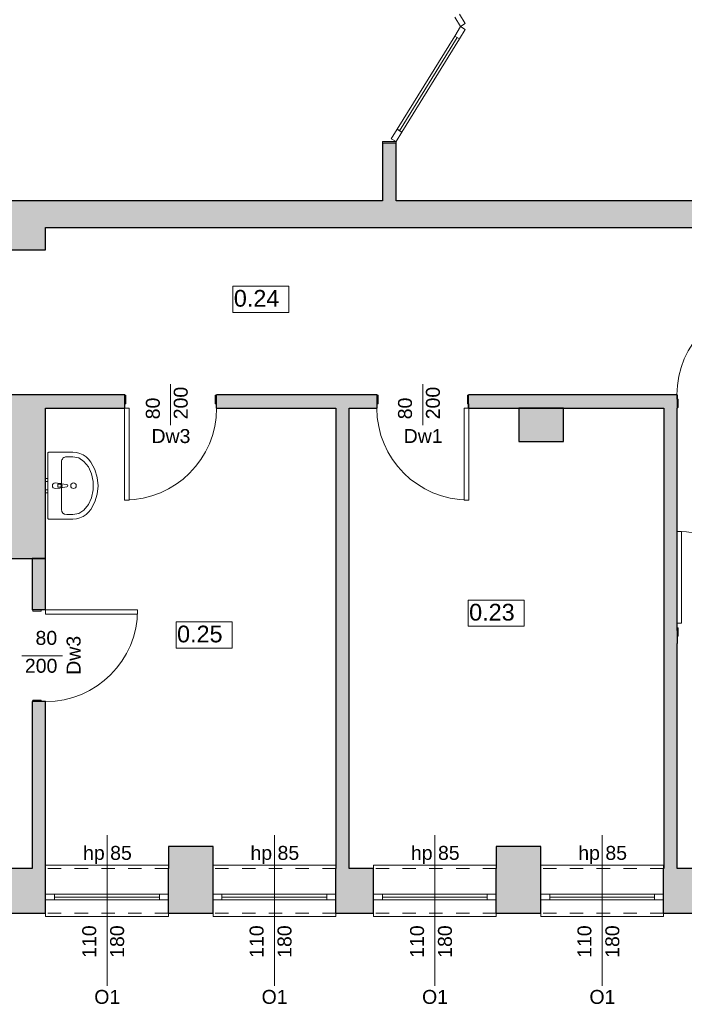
# Model space of a CAD drawing. Header units: centimetres. Extents: x -25572 to 23555, y -2435 to 15405.
# Tile 116 of 134: x 9625 to 10221, y 7419 to 8302. Entities that reach past the tile are written whole.
import ezdxf

# ---------------------------------------------------------------- set-up
doc = ezdxf.new("R2010")
doc.units = ezdxf.units.CM
doc.header["$MEASUREMENT"] = 0
doc.linetypes.add('Przerywana', pattern=[24, 12, -12])
for name, color, linetype, lineweight in [('Nowe_0_Nr_pióra__75', 6, 'Continuous', 15), ('Nowe_210-A Pomieszczenia_Nr_pióra__41', 7, 'Continuous', 15), ('Nowe_220-A Ściany_Nr_pióra__19', 255, 'Continuous', 0), ('Nowe_220-A Ściany_Nr_pióra__23', 7, 'Continuous', 15), ('Nowe_220-A Ściany_Nr_pióra__27', 7, 'Continuous', 25), ('Nowe_220-A Ściany_Nr_pióra__3', 7, 'Continuous', 13), ('Nowe_220-A Ściany_Nr_pióra__7', 7, 'Continuous', 13)]:
    doc.layers.add(name, color=color, linetype=linetype, lineweight=lineweight)
doc.layers.add('Nowe_220-A Ściany_Nr_pióra__45', color=7, linetype='Continuous', lineweight=15, true_color=0x40a5ff)
doc.styles.add('STYL_AUTOMATYCZNY_6', font='arial.ttf')

msp = doc.modelspace()

# ---------------------------------------------------------------- hatches: boundary and pattern name
at = {"layer": 'Nowe_220-A Ściany_Nr_pióra__19', "linetype": 'Continuous', "lineweight": 0}
for points in [[(9950.38, 8139.65), (9962.38, 8139.65), (9962.38, 8191.65), (9950.38, 8191.65)], [(9320.38, 8139.65), (9320.38, 8115.65), (10071.38, 8115.65), (10071.38, 8139.65)], [(10250.76, 8139.65), (10071.38, 8139.65), (10071.38, 8115.65), (10250.76, 8115.65)], [(9613.38, 8115.65), (9613.38, 8095.65), (9648.38, 8095.65), (9648.38, 8115.65)], [(9370.38, 7953.65), (9719.38, 7953.65), (9719.38, 7965.65), (9370.38, 7965.65)], [(9801.38, 7953.65), (9945.38, 7953.65), (9945.38, 7965.65), (9801.38, 7965.65)], [(10027.38, 7953.65), (10214.38, 7953.65), (10214.38, 7965.65), (10027.38, 7965.65)], [(9613.38, 7953.65), (9613.38, 7818.65), (9648.38, 7818.65), (9648.38, 7953.65)], [(9920.38, 7540.65), (9920.38, 7953.65), (9908.38, 7953.65), (9908.38, 7540.65)], [(10112.38, 7953.65), (10072.38, 7953.65), (10072.38, 7923.65), (10112.38, 7923.65)], [(10214.38, 7540.65), (10214.38, 7953.65), (10202.38, 7953.65), (10202.38, 7540.65)], [(9648.38, 7818.65), (9636.38, 7818.65), (9636.38, 7772.65), (9648.38, 7772.65)], [(9648.38, 7690.65), (9636.38, 7690.65), (9636.38, 7540.65), (9648.38, 7540.65)], [(9758.38, 7560.65), (9758.38, 7540.65), (9798.38, 7540.65), (9798.38, 7560.65)], [(10052.16, 7560.65), (10052.16, 7540.65), (10092.16, 7540.65), (10092.16, 7560.65)], [(9611.38, 7500.65), (9648.38, 7500.65), (9648.38, 7540.65), (9611.38, 7540.65)], [(9758.38, 7500.65), (9798.38, 7500.65), (9798.38, 7540.65), (9758.38, 7540.65)], [(9908.38, 7500.65), (9942.16, 7500.65), (9942.16, 7540.65), (9908.38, 7540.65)], [(10052.16, 7500.65), (10092.16, 7500.65), (10092.16, 7540.65), (10052.16, 7540.65)], [(10202.16, 7500.65), (10247.79, 7500.65), (10247.79, 7540.65), (10202.16, 7540.65)]]:
    msp.add_hatch(color=255, dxfattribs=at).paths.add_polyline_path(points)

# ---------------------------------------------------------------- linework, layer by layer
at = {"layer": 'Nowe_0_Nr_pióra__75', "color": 6, "linetype": 'Continuous', "lineweight": 15}
for p, q in [((9662.56, 7862.72), (9662.56, 7905.45)), ((9672.88, 7910), (9667.25, 7910)), ((9678.03, 7908.95), (9672.88, 7910)), ((9682.76, 7905.88), (9678.03, 7908.95)), ((9686.69, 7901.05), (9682.76, 7905.88)), ((9689.5, 7894.85), (9686.69, 7901.05)), ((9690.97, 7887.77), (9689.5, 7894.85)), ((9690.97, 7880.4), (9690.97, 7887.77)), ((9659.43, 7885.45), (9660.92, 7885.45)), ((9659.43, 7882.73), (9659.43, 7885.45)), ((9660.92, 7882.73), (9659.43, 7882.73)), ((9689.5, 7873.32), (9690.97, 7880.4)), ((9686.69, 7867.12), (9689.5, 7873.32)), ((9678.03, 7859.23), (9682.76, 7862.29)), ((9682.76, 7862.29), (9686.69, 7867.12)), ((9667.25, 7858.18), (9672.88, 7858.18)), ((9672.88, 7858.18), (9678.03, 7859.23))]:
    msp.add_line(p, q, dxfattribs=at)
for points in [[(9672.88, 7914.09), (9651.31, 7914.09), (9651.15, 7914.07), (9650.99, 7914.03), (9650.84, 7913.97), (9650.71, 7913.87), (9650.59, 7913.76), (9650.5, 7913.63), (9650.43, 7913.49), (9650.39, 7913.34), (9650.38, 7913.18), (9650.38, 7884.09), (9650.38, 7855), (9650.39, 7854.84), (9650.43, 7854.69), (9650.5, 7854.54), (9650.59, 7854.41), (9650.71, 7854.3), (9650.84, 7854.21), (9650.99, 7854.14), (9651.15, 7854.1), (9651.31, 7854.09), (9672.88, 7854.09), (9676.05, 7854.35), (9679.13, 7855.14), (9682.03, 7856.44), (9684.65, 7858.19), (9686.93, 7860.36), (9688.79, 7862.87), (9692.4, 7869.48), (9694.62, 7876.64), (9695.38, 7884.09), (9694.62, 7891.53), (9692.4, 7898.69), (9688.79, 7905.3), (9686.93, 7907.81), (9684.65, 7909.98), (9682.03, 7911.74), (9679.13, 7913.03), (9676.05, 7913.82)], [(9650.38, 7887.74), (9650.38, 7890.44), (9648.38, 7890.44), (9648.38, 7887.74)], [(9650.38, 7877.74), (9650.38, 7880.44), (9648.38, 7880.44), (9648.38, 7877.74)]]:
    msp.add_lwpolyline(points, close=True, dxfattribs=at)
msp.add_lwpolyline([(9656.94, 7881.59), (9661.13, 7881.99, 0.12102), (9662.08, 7882.31), (9667.38, 7882.98, 0.882566), (9667.38, 7885.2), (9662.08, 7885.86, 0.12102), (9661.13, 7886.19), (9656.94, 7886.59, 1)], format="xyb", close=True, dxfattribs=at)
msp.add_circle((9673.34, 7884.09), 2.5, dxfattribs=at)
for centre, radius, start, end in [((9660.94, 7884.09), 2.11, 302.77103, 57.22897), ((9660.92, 7884.09), 1.36, 270, 90)]:
    msp.add_arc(centre, radius, start, end, dxfattribs=at)
for centre, start_param, end_param in [((9667.25, 7905.45), 1.570796, 3.141593), ((9667.25, 7862.72), 3.141593, 4.712389)]:
    msp.add_ellipse(centre, major_axis=(4.69, 0), ratio=0.969697, start_param=start_param, end_param=end_param, dxfattribs=at)
at = {"layer": 'Nowe_210-A Pomieszczenia_Nr_pióra__41', "color": 7, "linetype": 'Continuous', "lineweight": 15}
for p, q in [((9816.26, 8063.08), (9866.3, 8063.08)), ((9816.26, 8039.51), (9816.26, 8063.08)), ((9866.3, 8063.08), (9866.3, 8039.51)), ((9866.3, 8039.51), (9816.26, 8039.51)), ((10027.14, 7781.57), (10077.18, 7781.57)), ((10027.14, 7758), (10027.14, 7781.57)), ((10077.18, 7781.57), (10077.18, 7758)), ((9765.38, 7762.02), (9815.42, 7762.02)), ((9765.38, 7738.45), (9765.38, 7762.02)), ((9815.42, 7762.02), (9815.42, 7738.45)), ((10077.18, 7758), (10027.14, 7758)), ((9815.42, 7738.45), (9765.38, 7738.45))]:
    msp.add_line(p, q, dxfattribs=at)
at = {"layer": 'Nowe_220-A Ściany_Nr_pióra__23', "color": 7, "linetype": 'Continuous', "lineweight": 15}
for p, q in [((9962.38, 8192.65), (9950.38, 8192.65)), ((9950.38, 8192.65), (9950.38, 8191.65)), ((9950.38, 8191.65), (9962.38, 8191.65)), ((9962.38, 8191.65), (9962.38, 8192.65)), ((10214.18, 7961.65), (10214.18, 7965.65)), ((10214.18, 7965.65), (10214.38, 7965.65)), ((10214.38, 7965.65), (10214.38, 7954.15)), ((9719.18, 7953.65), (9719.18, 7957.65)), ((9719.18, 7957.65), (9720.38, 7957.65)), ((9719.38, 7965.15), (9719.38, 7953.65)), ((9720.38, 7965.15), (9719.38, 7965.15)), ((9720.38, 7957.65), (9720.38, 7965.15)), ((9800.38, 7965.15), (9800.38, 7957.65)), ((9801.38, 7965.15), (9800.38, 7965.15)), ((9800.38, 7957.65), (9801.58, 7957.65)), ((9801.38, 7953.65), (9801.38, 7965.15)), ((9801.58, 7957.65), (9801.58, 7953.65)), ((9946.38, 7957.65), (9945.18, 7957.65)), ((9945.18, 7957.65), (9945.18, 7953.65)), ((9945.38, 7953.65), (9945.38, 7965.15)), ((9945.38, 7965.15), (9946.38, 7965.15)), ((9946.38, 7965.15), (9946.38, 7957.65)), ((10026.38, 7957.65), (10026.38, 7965.15)), ((10026.38, 7965.15), (10027.38, 7965.15)), ((10027.58, 7957.65), (10026.38, 7957.65)), ((10027.38, 7965.15), (10027.38, 7953.65)), ((10027.58, 7953.65), (10027.58, 7957.65)), ((10215.38, 7961.65), (10214.18, 7961.65)), ((10215.38, 7954.15), (10215.38, 7961.65)), ((9719.38, 7953.65), (9719.18, 7953.65)), ((9801.58, 7953.65), (9801.38, 7953.65)), ((9945.18, 7953.65), (9945.38, 7953.65)), ((10027.38, 7953.65), (10027.58, 7953.65)), ((10214.38, 7954.15), (10215.38, 7954.15)), ((9636.88, 7772.65), (9648.38, 7772.65)), ((9636.88, 7771.65), (9636.88, 7772.65)), ((9644.38, 7771.65), (9636.88, 7771.65)), ((9648.38, 7772.85), (9644.38, 7772.85)), ((9644.38, 7772.85), (9644.38, 7771.65)), ((9648.38, 7772.65), (9648.38, 7772.85)), ((10214.38, 7760.65), (10214.18, 7760.65)), ((10214.18, 7760.65), (10214.18, 7756.65)), ((10214.18, 7756.65), (10215.38, 7756.65)), ((10214.38, 7749.15), (10214.38, 7760.65)), ((10215.38, 7756.65), (10215.38, 7749.15)), ((10215.38, 7749.15), (10214.38, 7749.15)), ((9636.88, 7691.65), (9644.38, 7691.65)), ((9636.88, 7690.65), (9636.88, 7691.65)), ((9644.38, 7691.65), (9644.38, 7690.45)), ((9648.38, 7690.65), (9636.88, 7690.65)), ((9644.38, 7690.45), (9648.38, 7690.45)), ((9648.38, 7690.45), (9648.38, 7690.65)), ((9656.38, 7517.65), (9648.38, 7517.65)), ((9656.38, 7512.65), (9656.38, 7517.65)), ((9758.38, 7517.65), (9750.38, 7517.65)), ((9750.38, 7517.65), (9750.38, 7512.65)), ((9806.38, 7517.65), (9798.38, 7517.65)), ((9806.38, 7512.65), (9806.38, 7517.65)), ((9908.38, 7517.65), (9900.38, 7517.65)), ((9900.38, 7517.65), (9900.38, 7512.65)), ((9950.16, 7517.65), (9942.16, 7517.65)), ((9950.16, 7512.65), (9950.16, 7517.65)), ((10052.16, 7517.65), (10044.16, 7517.65)), ((10044.16, 7517.65), (10044.16, 7512.65)), ((10100.16, 7517.65), (10092.16, 7517.65)), ((10100.16, 7512.65), (10100.16, 7517.65)), ((10202.16, 7517.65), (10194.16, 7517.65)), ((10194.16, 7517.65), (10194.16, 7512.65)), ((9648.38, 7512.65), (9656.38, 7512.65)), ((9750.38, 7512.65), (9758.38, 7512.65)), ((9798.38, 7512.65), (9806.38, 7512.65)), ((9900.38, 7512.65), (9908.38, 7512.65)), ((9942.16, 7512.65), (9950.16, 7512.65)), ((10044.16, 7512.65), (10052.16, 7512.65)), ((10092.16, 7512.65), (10100.16, 7512.65)), ((10194.16, 7512.65), (10202.16, 7512.65))]:
    msp.add_line(p, q, dxfattribs=at)
at = {"layer": 'Nowe_220-A Ściany_Nr_pióra__27', "color": 7, "linetype": 'Continuous', "lineweight": 25}
for p, q in [((9950.38, 8191.65), (9962.38, 8191.65)), ((9950.38, 8191.65), (9962.38, 8191.65)), ((9950.38, 8191.65), (9962.38, 8191.65)), ((9719.38, 7965.15), (9719.38, 7965.65)), ((9719.38, 7965.15), (9719.38, 7965.65)), ((9801.38, 7965.15), (9801.38, 7965.65)), ((9801.38, 7965.15), (9801.38, 7965.65)), ((9945.38, 7965.15), (9945.38, 7965.65)), ((9945.38, 7965.15), (9945.38, 7965.65)), ((10027.38, 7965.15), (10027.38, 7965.65)), ((10027.38, 7965.15), (10027.38, 7965.65)), ((10214.38, 7965.65), (10214.38, 7954.15)), ((10214.38, 7965.65), (10214.38, 7954.15)), ((10214.38, 7965.65), (10214.38, 7954.15)), ((9719.38, 7953.65), (9719.38, 7965.15)), ((9719.38, 7953.65), (9719.38, 7965.15)), ((9719.38, 7953.65), (9719.38, 7965.15)), ((9801.38, 7953.65), (9801.38, 7965.15)), ((9801.38, 7953.65), (9801.38, 7965.15)), ((9801.38, 7953.65), (9801.38, 7965.15)), ((9945.38, 7953.65), (9945.38, 7965.15)), ((9945.38, 7953.65), (9945.38, 7965.15)), ((9945.38, 7953.65), (9945.38, 7965.15)), ((10027.38, 7953.65), (10027.38, 7965.15)), ((10027.38, 7953.65), (10027.38, 7965.15)), ((10027.38, 7953.65), (10027.38, 7965.15)), ((10214.38, 7954.15), (10214.38, 7953.65)), ((10214.38, 7954.15), (10214.38, 7953.65)), ((9636.88, 7772.65), (9636.38, 7772.65)), ((9636.88, 7772.65), (9636.38, 7772.65)), ((9648.38, 7772.65), (9636.88, 7772.65)), ((9648.38, 7772.65), (9636.88, 7772.65)), ((9648.38, 7772.65), (9636.88, 7772.65)), ((10214.38, 7754.65), (10214.38, 7749.15)), ((10214.38, 7754.65), (10214.38, 7749.15)), ((10214.38, 7754.65), (10214.38, 7749.15)), ((10214.38, 7749.15), (10214.38, 7742.65)), ((10214.38, 7749.15), (10214.38, 7742.65)), ((9636.88, 7690.65), (9636.38, 7690.65)), ((9636.88, 7690.65), (9636.38, 7690.65)), ((9648.38, 7690.65), (9636.88, 7690.65)), ((9648.38, 7690.65), (9636.88, 7690.65)), ((9648.38, 7690.65), (9636.88, 7690.65)), ((9648.38, 7517.65), (9648.38, 7540.65)), ((9648.38, 7517.65), (9648.38, 7540.65)), ((9758.38, 7517.65), (9758.38, 7540.65)), ((9758.38, 7517.65), (9758.38, 7540.65)), ((9798.38, 7517.65), (9798.38, 7540.65)), ((9798.38, 7517.65), (9798.38, 7540.65)), ((9908.38, 7517.65), (9908.38, 7540.65)), ((9908.38, 7517.65), (9908.38, 7540.65)), ((9942.16, 7517.65), (9942.16, 7540.65)), ((9942.16, 7517.65), (9942.16, 7540.65)), ((10052.16, 7517.65), (10052.16, 7540.65)), ((10052.16, 7517.65), (10052.16, 7540.65)), ((10092.16, 7517.65), (10092.16, 7540.65)), ((10092.16, 7517.65), (10092.16, 7540.65)), ((10202.16, 7517.65), (10202.16, 7540.65)), ((10202.16, 7517.65), (10202.16, 7540.65)), ((9648.38, 7512.65), (9648.38, 7517.65)), ((9648.38, 7512.65), (9648.38, 7517.65)), ((9648.38, 7512.65), (9648.38, 7517.65)), ((9758.38, 7512.65), (9758.38, 7517.65)), ((9758.38, 7512.65), (9758.38, 7517.65)), ((9758.38, 7512.65), (9758.38, 7517.65)), ((9798.38, 7512.65), (9798.38, 7517.65)), ((9798.38, 7512.65), (9798.38, 7517.65)), ((9798.38, 7512.65), (9798.38, 7517.65)), ((9908.38, 7512.65), (9908.38, 7517.65)), ((9908.38, 7512.65), (9908.38, 7517.65)), ((9908.38, 7512.65), (9908.38, 7517.65)), ((9942.16, 7512.65), (9942.16, 7517.65)), ((9942.16, 7512.65), (9942.16, 7517.65)), ((9942.16, 7512.65), (9942.16, 7517.65)), ((10052.16, 7512.65), (10052.16, 7517.65)), ((10052.16, 7512.65), (10052.16, 7517.65)), ((10052.16, 7512.65), (10052.16, 7517.65)), ((10092.16, 7512.65), (10092.16, 7517.65)), ((10092.16, 7512.65), (10092.16, 7517.65)), ((10092.16, 7512.65), (10092.16, 7517.65)), ((10202.16, 7512.65), (10202.16, 7517.65)), ((10202.16, 7512.65), (10202.16, 7517.65)), ((10202.16, 7512.65), (10202.16, 7517.65)), ((9648.38, 7500.65), (9648.38, 7512.65)), ((9648.38, 7500.65), (9648.38, 7512.65)), ((9758.38, 7500.65), (9758.38, 7512.65)), ((9758.38, 7500.65), (9758.38, 7512.65)), ((9798.38, 7500.65), (9798.38, 7512.65)), ((9798.38, 7500.65), (9798.38, 7512.65)), ((9908.38, 7500.65), (9908.38, 7512.65)), ((9908.38, 7500.65), (9908.38, 7512.65)), ((9942.16, 7500.65), (9942.16, 7512.65)), ((9942.16, 7500.65), (9942.16, 7512.65)), ((10052.16, 7500.65), (10052.16, 7512.65)), ((10052.16, 7500.65), (10052.16, 7512.65)), ((10092.16, 7500.65), (10092.16, 7512.65)), ((10092.16, 7500.65), (10092.16, 7512.65)), ((10202.16, 7500.65), (10202.16, 7512.65)), ((10202.16, 7500.65), (10202.16, 7512.65))]:
    msp.add_line(p, q, dxfattribs=at)
for points in [[(9950.38, 8191.65), (9950.38, 8139.65)], [(9962.38, 8139.65), (9962.38, 8191.65)], [(9950.38, 8139.65), (9320.38, 8139.65)], [(10071.38, 8139.65), (9962.38, 8139.65)], [(10250.76, 8139.65), (10071.38, 8139.65)], [(9648.38, 8095.65), (9648.38, 8115.65)], [(9648.38, 8115.65), (10071.38, 8115.65)], [(10071.38, 8115.65), (10256.76, 8115.65)], [(9613.38, 8095.65), (9648.38, 8095.65)], [(9719.38, 7965.65), (9370.38, 7965.65)], [(9945.38, 7965.65), (9801.38, 7965.65)], [(10214.38, 7965.65), (10027.38, 7965.65)], [(9648.38, 7953.65), (9719.38, 7953.65)], [(9648.38, 7818.65), (9648.38, 7953.65)], [(9801.38, 7953.65), (9908.38, 7953.65)], [(9908.38, 7953.65), (9908.38, 7540.65)], [(9920.38, 7540.65), (9920.38, 7953.65)], [(9920.38, 7953.65), (9945.38, 7953.65)], [(10027.38, 7953.65), (10202.38, 7953.65)], [(10112.38, 7953.65), (10072.38, 7953.65)], [(10072.38, 7953.65), (10072.38, 7923.65)], [(10112.38, 7923.65), (10112.38, 7953.65)], [(10202.38, 7953.65), (10202.38, 7540.65)], [(10214.38, 7754.65), (10214.38, 7953.65)], [(10072.38, 7923.65), (10112.38, 7923.65)], [(9613.38, 7818.65), (9648.38, 7818.65)], [(9648.38, 7818.65), (9636.38, 7818.65)], [(9636.38, 7818.65), (9636.38, 7772.65)], [(9648.38, 7772.65), (9648.38, 7818.65)], [(10214.38, 7540.65), (10214.38, 7742.65)], [(9636.38, 7690.65), (9636.38, 7540.65)], [(9648.38, 7540.65), (9648.38, 7690.65)], [(9758.38, 7560.65), (9758.38, 7540.65)], [(9798.38, 7560.65), (9758.38, 7560.65)], [(9798.38, 7540.65), (9798.38, 7560.65)], [(10052.16, 7560.65), (10052.16, 7540.65)], [(10092.16, 7560.65), (10052.16, 7560.65)], [(10092.16, 7540.65), (10092.16, 7560.65)], [(9636.38, 7540.65), (9611.38, 7540.65)], [(9942.16, 7540.65), (9920.38, 7540.65)], [(10202.38, 7540.65), (10202.16, 7540.65)], [(10247.79, 7540.65), (10214.38, 7540.65)], [(9611.38, 7500.65), (9648.38, 7500.65)], [(9758.38, 7500.65), (9798.38, 7500.65)], [(9908.38, 7500.65), (9942.16, 7500.65)], [(10052.16, 7500.65), (10092.16, 7500.65)], [(10202.16, 7500.65), (10247.79, 7500.65)]]:
    msp.add_lwpolyline(points, dxfattribs=at)
msp.add_point((10214.38, 7754.65), dxfattribs=at)
msp.add_point((10214.38, 7754.65), dxfattribs=at)
at = {"layer": 'Nowe_220-A Ściany_Nr_pióra__3', "color": 7, "linetype": 'Continuous', "lineweight": 13}
for p, q in [((10020.23, 8295.9), (10014.98, 8304.41)), ((10019.24, 8307.04), (10024.49, 8298.53)), ((10014.98, 8287.39), (10020.23, 8295.9)), ((10024.49, 8293.27), (10019.24, 8284.76)), ((10024.49, 8298.53), (10020.23, 8295.9)), ((10020.23, 8295.9), (10024.49, 8293.27)), ((10017.11, 8286.08), (9965.5, 8202.47)), ((10019.24, 8284.76), (10014.98, 8287.39)), ((9958.12, 8195.28), (9963.37, 8203.79)), ((9963.37, 8203.79), (9967.63, 8201.16)), ((9962.38, 8192.65), (9958.12, 8195.28)), ((9967.63, 8201.16), (9962.38, 8192.65)), ((9719.18, 7871.25), (9719.18, 7953.65)), ((9719.18, 7953.65), (9723.18, 7953.65)), ((9723.18, 7953.65), (9723.18, 7871.25)), ((10027.58, 7953.65), (10023.58, 7953.65)), ((10023.58, 7953.65), (10023.58, 7871.25)), ((10027.58, 7871.25), (10027.58, 7953.65)), ((9723.18, 7871.25), (9719.18, 7871.25)), ((10023.58, 7871.25), (10027.58, 7871.25)), ((10214.18, 7843.05), (10214.18, 7760.65)), ((10218.18, 7843.05), (10214.18, 7843.05)), ((10218.18, 7760.65), (10218.18, 7843.05)), ((9730.78, 7772.85), (9648.38, 7772.85)), ((9648.38, 7772.85), (9648.38, 7768.85)), ((9730.78, 7768.85), (9730.78, 7772.85)), ((9648.38, 7768.85), (9730.78, 7768.85)), ((10214.18, 7760.65), (10218.18, 7760.65)), ((9758.38, 7543.65), (9648.38, 7543.65)), ((9648.38, 7543.65), (9648.38, 7540.65)), ((9758.38, 7540.65), (9758.38, 7543.65)), ((9908.38, 7543.65), (9798.38, 7543.65)), ((9798.38, 7543.65), (9798.38, 7540.65)), ((9908.38, 7540.65), (9908.38, 7543.65)), ((10052.16, 7543.65), (9942.16, 7543.65)), ((9942.16, 7543.65), (9942.16, 7540.65)), ((10052.16, 7540.65), (10052.16, 7543.65)), ((10202.16, 7543.65), (10092.16, 7543.65)), ((10092.16, 7543.65), (10092.16, 7540.65)), ((10202.16, 7540.65), (10202.16, 7543.65)), ((9750.38, 7517.65), (9656.38, 7517.65)), ((9750.38, 7515.15), (9656.38, 7515.15)), ((9900.38, 7517.65), (9806.38, 7517.65)), ((9900.38, 7515.15), (9806.38, 7515.15)), ((10044.16, 7517.65), (9950.16, 7517.65)), ((10044.16, 7515.15), (9950.16, 7515.15)), ((10194.16, 7517.65), (10100.16, 7517.65)), ((10194.16, 7515.15), (10100.16, 7515.15)), ((9656.38, 7512.65), (9750.38, 7512.65)), ((9806.38, 7512.65), (9900.38, 7512.65)), ((9950.16, 7512.65), (10044.16, 7512.65)), ((10100.16, 7512.65), (10194.16, 7512.65)), ((9648.38, 7497.65), (9648.38, 7500.65)), ((9758.38, 7497.65), (9648.38, 7497.65)), ((9758.38, 7500.65), (9758.38, 7497.65)), ((9798.38, 7497.65), (9798.38, 7500.65)), ((9908.38, 7497.65), (9798.38, 7497.65)), ((9908.38, 7500.65), (9908.38, 7497.65)), ((9942.16, 7497.65), (9942.16, 7500.65)), ((10052.16, 7497.65), (9942.16, 7497.65)), ((10052.16, 7500.65), (10052.16, 7497.65)), ((10092.16, 7497.65), (10092.16, 7500.65)), ((10202.16, 7497.65), (10092.16, 7497.65)), ((10202.16, 7500.65), (10202.16, 7497.65))]:
    msp.add_line(p, q, dxfattribs=at)
at = {"layer": 'Nowe_220-A Ściany_Nr_pióra__3', "color": 7, "linetype": 'Przerywana', "lineweight": 13}
for p, q in [((9758.38, 7540.65), (9648.38, 7540.65)), ((9908.38, 7540.65), (9798.38, 7540.65)), ((10052.16, 7540.65), (9942.16, 7540.65)), ((10202.16, 7540.65), (10092.16, 7540.65)), ((9758.38, 7500.65), (9648.38, 7500.65)), ((9908.38, 7500.65), (9798.38, 7500.65)), ((10052.16, 7500.65), (9942.16, 7500.65)), ((10202.16, 7500.65), (10092.16, 7500.65))]:
    msp.add_line(p, q, dxfattribs=at)
at = {"layer": 'Nowe_220-A Ściany_Nr_pióra__3', "color": 7, "linetype": 'Continuous', "lineweight": 13}
for points in [[(10017.11, 8286.08), (9965.5, 8202.47), (9963.37, 8203.79), (10014.98, 8287.39)], [(10019.24, 8284.76), (9967.63, 8201.16), (9965.5, 8202.47), (10017.11, 8286.08)]]:
    msp.add_lwpolyline(points, close=True, dxfattribs=at)
for centre, start, end in [((10296.58, 7965.65), 90, 180), ((9719.18, 7953.65), 270, 0), ((10027.58, 7953.65), 180, 270), ((10214.18, 7760.65), 0, 90), ((9648.38, 7772.85), 270, 0)]:
    msp.add_arc(centre, 82.4, start, end, dxfattribs=at)
at = {"layer": 'Nowe_220-A Ściany_Nr_pióra__45', "color": 161, "linetype": 'Continuous', "lineweight": 15, "true_color": 0x40a5ff}
for p, q in [((9760.38, 7938.47), (9760.38, 7975.11)), ((9986.38, 7938.47), (9986.38, 7975.11)), ((9663.55, 7731.65), (9626.92, 7731.65)), ((9703.38, 7435.47), (9703.38, 7570.65)), ((9853.38, 7435.47), (9853.38, 7570.65)), ((9997.16, 7435.47), (9997.16, 7570.65)), ((10147.16, 7435.47), (10147.16, 7570.65))]:
    msp.add_line(p, q, dxfattribs=at)

# ---------------------------------------------------------------- texts
at = {"layer": 'Nowe_210-A Pomieszczenia_Nr_pióra__41', "color": 7, "linetype": 'Continuous', "lineweight": 15, "char_height": 15, "attachment_point": 2, "style": 'STYL_AUTOMATYCZNY_6'}
for s, insert in [('\\A1;{\\pqc;\\pt0,25;\\fArial|b0|i0|c238|p0;\\W1.000000;0.24\\fArial|b0|i0|c238|p0;\\W1.000000;\\A1{\\H.66x;\\S^  ;}\\fArial|b0|i0|c238|p0;\\W1.000000;\\fArial|b0|i0|c238|p0;\\W1.000000;\\A1{\\H.66x;\\S^  ;}}', (9841.28, 8059.65)), ('\\A1;{\\pqc;\\pt0,25;\\fArial|b0|i0|c238|p0;\\W1.000000;0.23\\fArial|b0|i0|c238|p0;\\W1.000000;\\A1{\\H.66x;\\S^  ;}\\fArial|b0|i0|c238|p0;\\W1.000000;\\fArial|b0|i0|c238|p0;\\W1.000000;\\A1{\\H.66x;\\S^  ;}}', (10052.16, 7778.14)), ('\\A1;{\\pqc;\\pt0,25;\\fArial|b0|i0|c238|p0;\\W1.000000;0.25\\fArial|b0|i0|c238|p0;\\W1.000000;\\A1{\\H.66x;\\S^  ;}\\fArial|b0|i0|c238|p0;\\W1.000000;\\fArial|b0|i0|c238|p0;\\W1.000000;\\A1{\\H.66x;\\S^  ;}}', (9790.4, 7758.59))]:
    msp.add_mtext(s, dxfattribs=dict(at, insert=insert))
at = {"layer": 'Nowe_220-A Ściany_Nr_pióra__7', "color": 7, "linetype": 'Continuous', "lineweight": 13, "char_height": 12.5, "attachment_point": 7, "rotation": 90, "style": 'STYL_AUTOMATYCZNY_6'}
for s, insert in [('\\A1;{\\pql;\\pt0;\\fArial|b0|i0|c238|p0;\\W1.000000;80\\fArial|b0|i0|c238|p0;\\W1.000000;\\A1{\\H.66x;\\S^  ;}\\fArial|b0|i0|c238|p0;\\W1.000000;\\fArial|b0|i0|c238|p0;\\W1.000000;}', (10249.33, 7956.58)), ('\\A1;{\\pql;\\pt0;\\fArial|b0|i0|c238|p0;\\W1.000000;200\\fArial|b0|i0|c238|p0;\\W1.000000;\\A1{\\H.66x;\\S^  ;}\\fArial|b0|i0|c238|p0;\\W1.000000;\\fArial|b0|i0|c238|p0;\\W1.000000;}', (9779.33, 7943.65)), ('\\A1;{\\pql;\\pt0;\\fArial|b0|i0|c238|p0;\\W1.000000;200\\fArial|b0|i0|c238|p0;\\W1.000000;\\A1{\\H.66x;\\S^  ;}\\fArial|b0|i0|c238|p0;\\W1.000000;\\fArial|b0|i0|c238|p0;\\W1.000000;}', (10005.33, 7943.65)), ('\\A1;{\\pql;\\pt0;\\fArial|b0|i0|c238|p0;\\W1.000000;80\\fArial|b0|i0|c238|p0;\\W1.000000;\\A1{\\H.66x;\\S^  ;}\\fArial|b0|i0|c238|p0;\\W1.000000;\\fArial|b0|i0|c238|p0;\\W1.000000;}', (9754.33, 7943.65)), ('\\A1;{\\pql;\\pt0;\\fArial|b0|i0|c238|p0;\\W1.000000;80\\fArial|b0|i0|c238|p0;\\W1.000000;\\A1{\\H.66x;\\S^  ;}\\fArial|b0|i0|c238|p0;\\W1.000000;\\fArial|b0|i0|c238|p0;\\W1.000000;}', (9980.33, 7943.65)), ('\\A1;{\\pql;\\pt0;\\fArial|b0|i0|c238|p0;\\W1.000000;80\\fArial|b0|i0|c238|p0;\\W1.000000;\\A1{\\H.66x;\\S^  ;}\\fArial|b0|i0|c238|p0;\\W1.000000;\\fArial|b0|i0|c238|p0;\\W1.000000;}', (10249.33, 7745.58)), ('\\A1;{\\pql;\\pt0;\\fArial|b0|i0|c238|p0;\\W1.000000;Dw3\\fArial|b0|i0|c238|p0;\\W1.000000;\\fArial|b0|i0|c238|p0;\\W1.000000;\\fArial|b0|i0|c238|p0;\\W1.000000;}', (9679.84, 7714.5)), ('\\A1;{\\pql;\\pt0;\\fArial|b0|i0|c238|p0;\\W1.000000;110\\fArial|b0|i0|c238|p0;\\W1.000000;\\A1{\\H.66x;\\S^  ;}\\fArial|b0|i0|c238|p0;\\W1.000000;\\fArial|b0|i0|c238|p0;\\W1.000000;}', (9697.33, 7460.65)), ('\\A1;{\\pql;\\pt0;\\fArial|b0|i0|c238|p0;\\W1.000000;180\\fArial|b0|i0|c238|p0;\\W1.000000;\\A1{\\H.66x;\\S^  ;}\\fArial|b0|i0|c238|p0;\\W1.000000;\\fArial|b0|i0|c238|p0;\\W1.000000;}', (9722.33, 7460.65)), ('\\A1;{\\pql;\\pt0;\\fArial|b0|i0|c238|p0;\\W1.000000;110\\fArial|b0|i0|c238|p0;\\W1.000000;\\A1{\\H.66x;\\S^  ;}\\fArial|b0|i0|c238|p0;\\W1.000000;\\fArial|b0|i0|c238|p0;\\W1.000000;}', (9847.33, 7460.65)), ('\\A1;{\\pql;\\pt0;\\fArial|b0|i0|c238|p0;\\W1.000000;180\\fArial|b0|i0|c238|p0;\\W1.000000;\\A1{\\H.66x;\\S^  ;}\\fArial|b0|i0|c238|p0;\\W1.000000;\\fArial|b0|i0|c238|p0;\\W1.000000;}', (9872.33, 7460.65)), ('\\A1;{\\pql;\\pt0;\\fArial|b0|i0|c238|p0;\\W1.000000;110\\fArial|b0|i0|c238|p0;\\W1.000000;\\A1{\\H.66x;\\S^  ;}\\fArial|b0|i0|c238|p0;\\W1.000000;\\fArial|b0|i0|c238|p0;\\W1.000000;}', (9991.12, 7460.65)), ('\\A1;{\\pql;\\pt0;\\fArial|b0|i0|c238|p0;\\W1.000000;180\\fArial|b0|i0|c238|p0;\\W1.000000;\\A1{\\H.66x;\\S^  ;}\\fArial|b0|i0|c238|p0;\\W1.000000;\\fArial|b0|i0|c238|p0;\\W1.000000;}', (10016.12, 7460.65)), ('\\A1;{\\pql;\\pt0;\\fArial|b0|i0|c238|p0;\\W1.000000;110\\fArial|b0|i0|c238|p0;\\W1.000000;\\A1{\\H.66x;\\S^  ;}\\fArial|b0|i0|c238|p0;\\W1.000000;\\fArial|b0|i0|c238|p0;\\W1.000000;}', (10141.12, 7460.65)), ('\\A1;{\\pql;\\pt0;\\fArial|b0|i0|c238|p0;\\W1.000000;180\\fArial|b0|i0|c238|p0;\\W1.000000;\\A1{\\H.66x;\\S^  ;}\\fArial|b0|i0|c238|p0;\\W1.000000;\\fArial|b0|i0|c238|p0;\\W1.000000;}', (10166.12, 7460.65))]:
    msp.add_mtext(s, dxfattribs=dict(at, insert=insert))
at = {"layer": 'Nowe_220-A Ściany_Nr_pióra__7', "color": 7, "linetype": 'Continuous', "lineweight": 13, "char_height": 12.5, "attachment_point": 7, "style": 'STYL_AUTOMATYCZNY_6'}
for s, insert in [('\\A1;{\\pql;\\pt0;\\fArial|b0|i0|c238|p0;\\W1.000000;Dw3\\fArial|b0|i0|c238|p0;\\W1.000000;\\fArial|b0|i0|c238|p0;\\W1.000000;\\fArial|b0|i0|c238|p0;\\W1.000000;}', (9743.23, 7922.18)), ('\\A1;{\\pql;\\pt0;\\fArial|b0|i0|c238|p0;\\W1.000000;Dw1\\fArial|b0|i0|c238|p0;\\W1.000000;\\fArial|b0|i0|c238|p0;\\W1.000000;\\fArial|b0|i0|c238|p0;\\W1.000000;}', (9969.23, 7922.4)), ('\\A1;{\\pql;\\pt0;\\fArial|b0|i0|c238|p0;\\W1.000000;80\\fArial|b0|i0|c238|p0;\\W1.000000;\\A1{\\H.66x;\\S^  ;}\\fArial|b0|i0|c238|p0;\\W1.000000;\\fArial|b0|i0|c238|p0;\\W1.000000;}', (9639.31, 7737.69)), ('\\A1;{\\pql;\\pt0;\\fArial|b0|i0|c238|p0;\\W1.000000;200\\fArial|b0|i0|c238|p0;\\W1.000000;\\A1{\\H.66x;\\S^  ;}\\fArial|b0|i0|c238|p0;\\W1.000000;\\fArial|b0|i0|c238|p0;\\W1.000000;}', (9629.77, 7712.69)), ('\\A1;{\\pql;\\pt0;\\fArial|b0|i0|c238|p0;\\W1.000000;hp 85\\fArial|b0|i0|c238|p0;\\W1.000000;\\A1{\\H.66x;\\S^  ;}\\fArial|b0|i0|c238|p0;\\W1.000000;\\fArial|b0|i0|c238|p0;\\W1.000000;}', (9681.93, 7544.74)), ('\\A1;{\\pql;\\pt0;\\fArial|b0|i0|c238|p0;\\W1.000000;hp 85\\fArial|b0|i0|c238|p0;\\W1.000000;\\A1{\\H.66x;\\S^  ;}\\fArial|b0|i0|c238|p0;\\W1.000000;\\fArial|b0|i0|c238|p0;\\W1.000000;}', (9831.93, 7544.74)), ('\\A1;{\\pql;\\pt0;\\fArial|b0|i0|c238|p0;\\W1.000000;hp 85\\fArial|b0|i0|c238|p0;\\W1.000000;\\A1{\\H.66x;\\S^  ;}\\fArial|b0|i0|c238|p0;\\W1.000000;\\fArial|b0|i0|c238|p0;\\W1.000000;}', (9975.71, 7544.74)), ('\\A1;{\\pql;\\pt0;\\fArial|b0|i0|c238|p0;\\W1.000000;hp 85\\fArial|b0|i0|c238|p0;\\W1.000000;\\A1{\\H.66x;\\S^  ;}\\fArial|b0|i0|c238|p0;\\W1.000000;\\fArial|b0|i0|c238|p0;\\W1.000000;}', (10125.71, 7544.74)), ('\\A1;{\\pql;\\pt0;\\fArial|b0|i0|c238|p0;\\W1.000000;O1\\fArial|b0|i0|c238|p0;\\W1.000000;\\fArial|b0|i0|c238|p0;\\W1.000000;\\fArial|b0|i0|c238|p0;\\W1.000000;}', (9691.94, 7419.19)), ('\\A1;{\\pql;\\pt0;\\fArial|b0|i0|c238|p0;\\W1.000000;O1\\fArial|b0|i0|c238|p0;\\W1.000000;\\fArial|b0|i0|c238|p0;\\W1.000000;\\fArial|b0|i0|c238|p0;\\W1.000000;}', (9841.94, 7419.19)), ('\\A1;{\\pql;\\pt0;\\fArial|b0|i0|c238|p0;\\W1.000000;O1\\fArial|b0|i0|c238|p0;\\W1.000000;\\fArial|b0|i0|c238|p0;\\W1.000000;\\fArial|b0|i0|c238|p0;\\W1.000000;}', (9985.72, 7419.19)), ('\\A1;{\\pql;\\pt0;\\fArial|b0|i0|c238|p0;\\W1.000000;O1\\fArial|b0|i0|c238|p0;\\W1.000000;\\fArial|b0|i0|c238|p0;\\W1.000000;\\fArial|b0|i0|c238|p0;\\W1.000000;}', (10135.72, 7419.19))]:
    msp.add_mtext(s, dxfattribs=dict(at, insert=insert))

doc.saveas('drawing.dxf')
